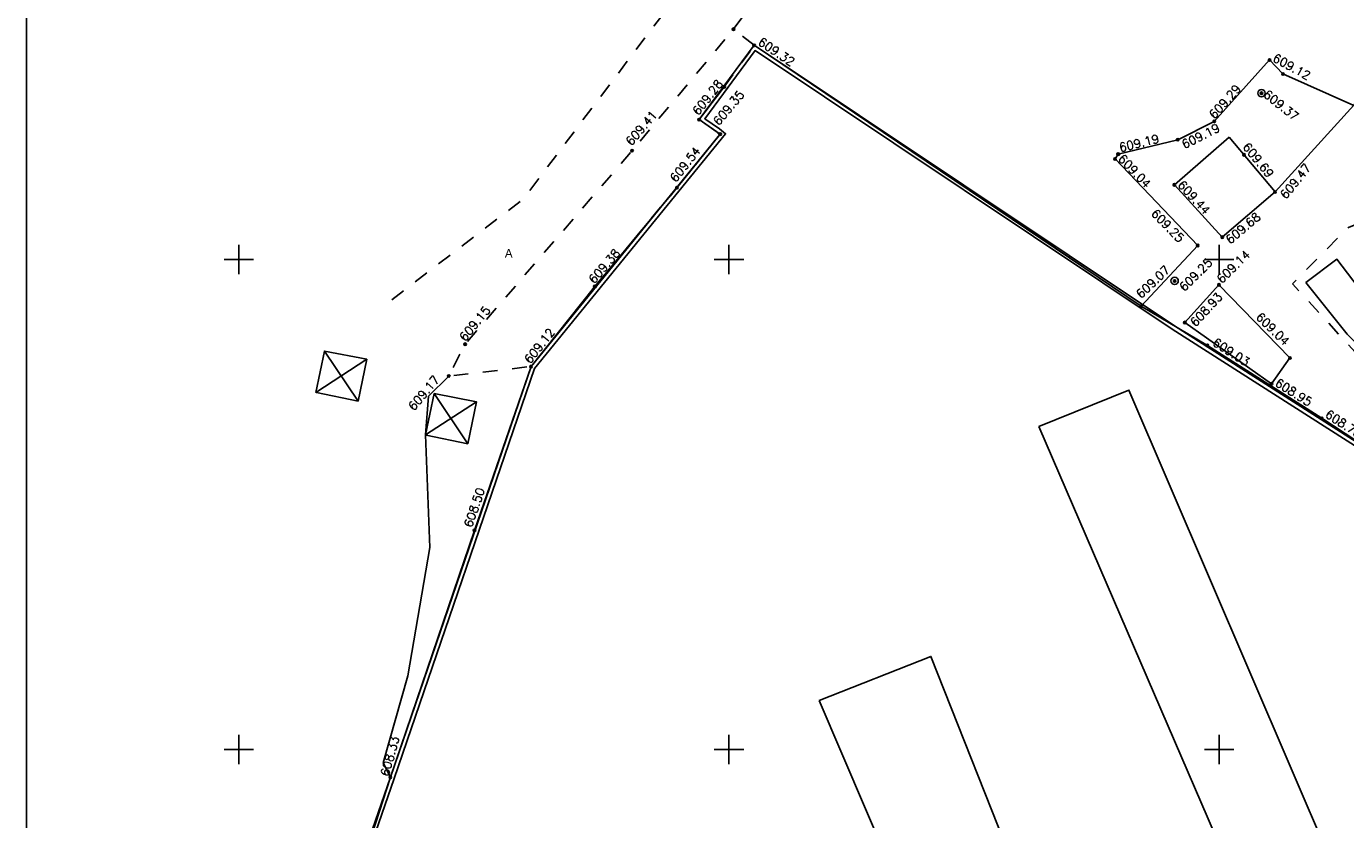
# Model space of a CAD drawing. Header units: metres. Extents: x 550378 to 551400, y 4595394 to 4596257.
# Tile 2 of 43: x 550378 to 550513, y 4595493 to 4595574. Entities that reach past the tile are written whole.
import ezdxf

# ---------------------------------------------------------------- set-up
doc = ezdxf.new("R2010")
doc.units = ezdxf.units.M
doc.header["$PDMODE"] = 32
doc.header["$PDSIZE"] = 0.25
doc.linetypes.add('Д_ТРОТ_ТРУБА', pattern=[3, 1.5, -1.5])
for name, color, linetype in [('(001) Сетка', 92, 'Continuous'), ('(003) Пункты', 7, 'Continuous'), ('(007) Здания', 7, 'Continuous'), ('(025) Дорога', 7, 'Continuous'), ('(038) Деревья', 7, 'Continuous'), ('daroga', 6, 'Continuous')]:
    doc.layers.add(name, color=color, linetype=linetype)
doc.styles.add('BM-431', font='txt')
doc.styles.get("Standard").update_dxf_attribs({"font": 'simplex.shx'})
doc.linetypes.add('ОГРАДА_ГЛИН', pattern='A,4,["|",Standard,S=0.8,R=0,X=0,Y=-0.8],0.5,["|",Standard,S=0.8,R=0,X=0,Y=-0.8],3.5', length=8)

# ---------------------------------------------------------------- blocks, each defined once
blk = doc.blocks.new('d')
at = {"layer": '(038) Деревья'}
blk.add_ellipse((0, 0), major_axis=(0.265, 0.265), ratio=1, start_param=5.497787, end_param=11.780972, dxfattribs=at)

msp = doc.modelspace()

# ---------------------------------------------------------------- linework, layer by layer
at = {"layer": '(001) Сетка'}
for p, q in [((550399.85, 4595551.5), (550399.85, 4595548.5)), ((550449.85, 4595551.5), (550449.85, 4595548.5)), ((550499.85, 4595551.5), (550499.85, 4595548.5)), ((550398.35, 4595550), (550401.35, 4595550)), ((550448.35, 4595550), (550451.35, 4595550)), ((550498.35, 4595550), (550501.35, 4595550)), ((550399.85, 4595501.5), (550399.85, 4595498.5)), ((550449.85, 4595501.5), (550449.85, 4595498.5)), ((550499.85, 4595501.5), (550499.85, 4595498.5)), ((550398.35, 4595500), (550401.35, 4595500)), ((550448.35, 4595500), (550451.35, 4595500)), ((550498.35, 4595500), (550501.35, 4595500))]:
    msp.add_line(p, q, dxfattribs=at)
at = {"layer": '(003) Пункты', "color": 7}
for p in [(550450.31, 4595573.5, 609.37), (550452.42, 4595571.86, 609.32), (550504.99, 4595570.36, 609.12), (550506.36, 4595568.94, 608.96), (550449.37, 4595567.62, 609.47), (550504.17, 4595566.97, 609.37), (550446.81, 4595564.28, 609.28), (550499.35, 4595564.09, 609.29), (550448.95, 4595562.79, 609.35), (550495.63, 4595562.22, 609.19), (550439.97, 4595561.1, 609.41), (550489.55, 4595560.75, 609.19), (550502.39, 4595560.68, 609.69), (550489.23, 4595560.26, 609.04), (550444.54, 4595557.33, 609.54), (550495.28, 4595557.62, 609.44), (550505.55, 4595556.9, 609.47), (550497.67, 4595551.43, 609.25), (550500.17, 4595552.28, 609.68), (550436.17, 4595547.25, 609.38), (550495.31, 4595547.82, 609.25), (550499.83, 4595547.42, 609.14), (550491.91, 4595545.24, 609.07), (550496.35, 4595543.57, 608.93), (550422.94, 4595541.36, 609.15), (550498.65, 4595541.23, 609.03), (550429.66, 4595539.08, 609.12), (550507.07, 4595539.96, 609.04), (550421.27, 4595538.11, 609.17), (550505.19, 4595537.32, 608.95), (550510.31, 4595533.8, 608.78), (550423.89, 4595522.36, 608.5), (550415.31, 4595497.17, 608.33)]:
    msp.add_point(p, dxfattribs=at)
at = {"layer": '(007) Здания', "linetype": 'ОГРАДА_ГЛИН', "ltscale": 0.4, "flags": 128}
for points in [[(550489.23, 4595560.26), (550489.55, 4595560.75), (550495.63, 4595562.22), (550499.35, 4595564.09), (550504.99, 4595570.36), (550506.36, 4595568.94), (550513.59, 4595565.71), (550517.61, 4595573.09), (550514.55, 4595575.9), (550509.04, 4595580.56), (550514.79, 4595587.44), (550516.96, 4595588), (550526.29, 4595600.29), (550541.95, 4595620.95), (550537.81, 4595623.97), (550549.02, 4595638.19), (550555.47, 4595647.13), (550565.48, 4595658.94), (550570.09, 4595664.64), (550566.45, 4595666.94), (550561.72, 4595669.94), (550564.63, 4595675.54), (550565.65, 4595677.52), (550564.43, 4595679.31), (550562.69, 4595680.58), (550572.43, 4595694.65), (550588.64, 4595716.77), (550566.26, 4595732.82), (550552.53, 4595714.15), (550534.67, 4595690.38), (550522.43, 4595673.29)], [(550503.13, 4595451.78), (550502.96, 4595452.15), (550545.85, 4595471.18), (550547.16, 4595475.04), (550529.16, 4595515.72), (550526.43, 4595515.5), (550523.57, 4595519.35), (550524.62, 4595521.38), (550519.69, 4595527.17), (550495.06, 4595542.9), (550452.52, 4595571.32), (550447.38, 4595564.37), (550448.88, 4595563.33), (550449.5, 4595562.83), (550430.02, 4595538.89), (550415.69, 4595497.04), (550390.76, 4595424.94), (550390.51, 4595420.1), (550397.84, 4595405.12), (550468.31, 4595436.63), (550502.96, 4595452.15)]]:
    msp.add_lwpolyline(points, dxfattribs=at)
at = {"layer": '(007) Здания', "linetype": 'Д_ТРОТ_ТРУБА'}
msp.add_lwpolyline([(550429.66, 4595539.08), (550436.17, 4595547.25), (550444.54, 4595557.33), (550448.95, 4595562.79), (550446.81, 4595564.28), (550449.37, 4595567.62), (550452.42, 4595571.86), (550450.31, 4595573.5)], dxfattribs=at)
at = {"layer": '(007) Здания', "flags": 128}
for points in [[(550503.59, 4595451.72), (550508.76, 4595440.07), (550473.87, 4595424.81), (550468.12, 4595436.11), (550397.65, 4595404.6), (550390.1, 4595420.02), (550390.36, 4595425.02), (550415.31, 4595497.17), (550429.66, 4595539.09), (550448.93, 4595562.77), (550448.64, 4595563.01), (550446.81, 4595564.28), (550452.42, 4595571.86), (550495.28, 4595543.24), (550519.96, 4595527.47)], [(550489.23, 4595560.26), (550489.55, 4595560.75), (550495.63, 4595562.22), (550499.35, 4595564.09), (550504.99, 4595570.36)], [(550513.6, 4595565.74), (550505.55, 4595556.9), (550500.17, 4595552.28), (550495.28, 4595557.62)], [(550489.55, 4595560.75), (550495.63, 4595562.22), (550499.35, 4595564.09)], [(550495.28, 4595557.62), (550500.88, 4595562.49)], [(550500.88, 4595562.49), (550505.55, 4595556.9)], [(550497.67, 4595551.43), (550489.23, 4595560.26)], [(550491.91, 4595545.24), (550497.67, 4595551.43)], [(550407.76, 4595536.43), (550412.01, 4595535.55), (550412.9, 4595539.82), (550408.59, 4595540.66), (550407.72, 4595536.44), (550412.9, 4595539.82)], [(550408.59, 4595540.66), (550412.01, 4595535.55)], [(550415.31, 4595497.17), (550414.57, 4595498.63), (550417.09, 4595507.53), (550419.32, 4595520.62), (550418.91, 4595532.1), (550419.19, 4595536.05), (550421.27, 4595538.11)], [(550418.96, 4595532.09), (550423.21, 4595531.21), (550424.09, 4595535.48), (550419.79, 4595536.32), (550418.91, 4595532.1), (550424.09, 4595535.48)], [(550419.79, 4595536.32), (550423.21, 4595531.21)], [(550481.46, 4595532.95), (550490.65, 4595536.68), (550515.33, 4595479.12), (550506.35, 4595475.27), (550481.46, 4595532.95)]]:
    msp.add_lwpolyline(points, dxfattribs=at)
at = {"layer": '(007) Здания', "linetype": 'ByBlock'}
for points in [[(550525.1, 4595521.44), (550519.96, 4595527.47), (550510.31, 4595533.8), (550498.65, 4595541.23), (550491.91, 4595545.24), (550452.42, 4595571.86)], [(550400.32, 4595453.37), (550403.11, 4595461.42), (550411.96, 4595486.79), (550415.31, 4595497.17), (550423.89, 4595522.36), (550429.66, 4595539.08), (550436.17, 4595547.25), (550435.86, 4595546.87), (550444.54, 4595557.33), (550448.95, 4595562.79), (550446.81, 4595564.28), (550449.37, 4595567.62)], [(550436.17, 4595547.25), (550435.85, 4595546.87), (550444.54, 4595557.33)], [(550519.96, 4595527.47), (550510.31, 4595533.8), (550498.65, 4595541.23)], [(550390.1, 4595420.02), (550390.36, 4595425), (550395.92, 4595440.52), (550400.32, 4595453.37), (550403.11, 4595461.42), (550411.96, 4595486.79), (550415.31, 4595497.17), (550423.89, 4595522.36), (550429.66, 4595539.08)]]:
    msp.add_lwpolyline(points, dxfattribs=at)
at = {"layer": '(007) Здания', "flags": 128}
for points in [[(550508.69, 4595547.65), (550511.86, 4595550.03), (550516.75, 4595543.62), (550521.68, 4595548.04), (550524.14, 4595544.75), (550517.26, 4595538.03), (550512.91, 4595542.37)], [(550459.04, 4595505), (550470.45, 4595509.5), (550479.37, 4595486.92), (550468.59, 4595482.67)]]:
    msp.add_lwpolyline(points, close=True, dxfattribs=at)
at = {"layer": '(025) Дорога', "linetype": 'Д_ТРОТ_ТРУБА', "flags": 128}
for points in [[(550415.46, 4595545.9), (550428.86, 4595556.16), (550446.19, 4595579.12), (550472.49, 4595614.57), (550530.3, 4595694.02)], [(550480.69, 4595616.47), (550474.61, 4595607.75), (550458.73, 4595585.03), (550450.31, 4595573.5), (550439.97, 4595561.1), (550422.94, 4595541.36), (550421.27, 4595538.11), (550429.26, 4595539.04)]]:
    msp.add_lwpolyline(points, dxfattribs=at)
msp.add_lwpolyline([(550525.08, 4595547.26), (550525.46, 4595544.57), (550521.21, 4595535.82), (550516.13, 4595537.92), (550507.33, 4595547.53), (550513.03, 4595553.28), (550517.22, 4595554.96), (550520.31, 4595554.14), (550523.44, 4595550.7), (550525.08, 4595547.26)], close=True, dxfattribs=at)
msp.add_lwpolyline([(550378.18, 4595734.75), (551146.19, 4595734.75), (551146.19, 4595394.24), (550378.18, 4595394.24)], close=True)
at = {"layer": 'daroga', "color": 0, "flags": 128}
for points in [[(550499.83, 4595547.42), (550496.35, 4595543.57)], [(550507.07, 4595539.96), (550499.83, 4595547.42)], [(550496.35, 4595543.57), (550505.19, 4595537.32)], [(550505.19, 4595537.32), (550507.07, 4595539.96)]]:
    msp.add_lwpolyline(points, dxfattribs=at)

# ---------------------------------------------------------------- block references
at = {"layer": '(038) Деревья', "linetype": 'Continuous'}
for p in [(550504.17, 4595566.97, 609.37), (550495.31, 4595547.82, 609.25)]:
    msp.add_blockref('d', p, dxfattribs=at)

# ---------------------------------------------------------------- texts
at = {"layer": '(003) Пункты', "color": 7}
for s, rotation, p in [('609.32', 326.1262, (550452.73, 4595571.99, 609.32)), ('609.12', 330.89, (550505.22, 4595570.3, 609.12)), ('609.28', 51.8076, (550446.73, 4595564.65)), ('609.29', 48.0704, (550499.38, 4595564.28, 609.29)), ('609.35', 50.4037, (550448.83, 4595563.6, 609.35)), ('609.37', 321.3554, (550504.28, 4595566.69, 609.37)), ('609.41', 49.4735, (550439.9, 4595561.56)), ('609.19', 26.6025, (550496.31, 4595561.28, 609.19)), ('609.19', 13.5919, (550489.77, 4595560.97, 609.19)), ('609.69', 309.2905, (550502.19, 4595561.46, 609.69)), ('609.54', 51.7034, (550444.44, 4595557.82)), ('609.04', 313.6972, (550489.47, 4595560.21, 609.04)), ('609.47', 50.9358, (550506.67, 4595556.1, 609.47)), ('609.44', 312.4633, (550495.56, 4595557.56, 609.44)), ('609.25', 314.4823, (550492.84, 4595554.62)), ('609.68', 40.015, (550500.98, 4595551.53, 609.68)), ('609.38', 49.3058, (550436.11, 4595547.46, 609.38)), ('609.25', 44.8146, (550496.3, 4595546.68, 609.25)), ('609.14', 44.2588, (550500.12, 4595547.5, 609.14)), ('609.07', 43.5796, (550491.89, 4595545.97)), ('608.93', 47.3746, (550497.45, 4595543.08)), ('609.15', 50.4335, (550422.94, 4595541.59, 609.15)), ('609.04', 315.7298, (550503.53, 4595544.04)), ('609.12', 51.4975, (550429.57, 4595539.3, 609.12)), ('609.03', 327.4938, (550499.09, 4595541.3, 609.03)), ('609.17', 49.8178, (550417.72, 4595534.51, 609.17)), ('608.95', 327.505, (550505.47, 4595537.19, 608.95)), ('608.78', 327.085, (550510.58, 4595533.98, 608.78)), ('608.50', 71.0917, (550423.62, 4595522.6, 608.5)), ('608.33', 74.4937, (550415.13, 4595497.21, 608.33))]:
    msp.add_text(s, height=0.88, rotation=rotation, dxfattribs=at).set_placement(p)
at = {"layer": '(025) Дорога', "linetype": 'Д_ТРОТ_ТРУБА', "style": 'BM-431'}
msp.add_text('A', height=0.88, dxfattribs=at).set_placement((550426.99, 4595550.2))

doc.saveas('drawing.dxf')
